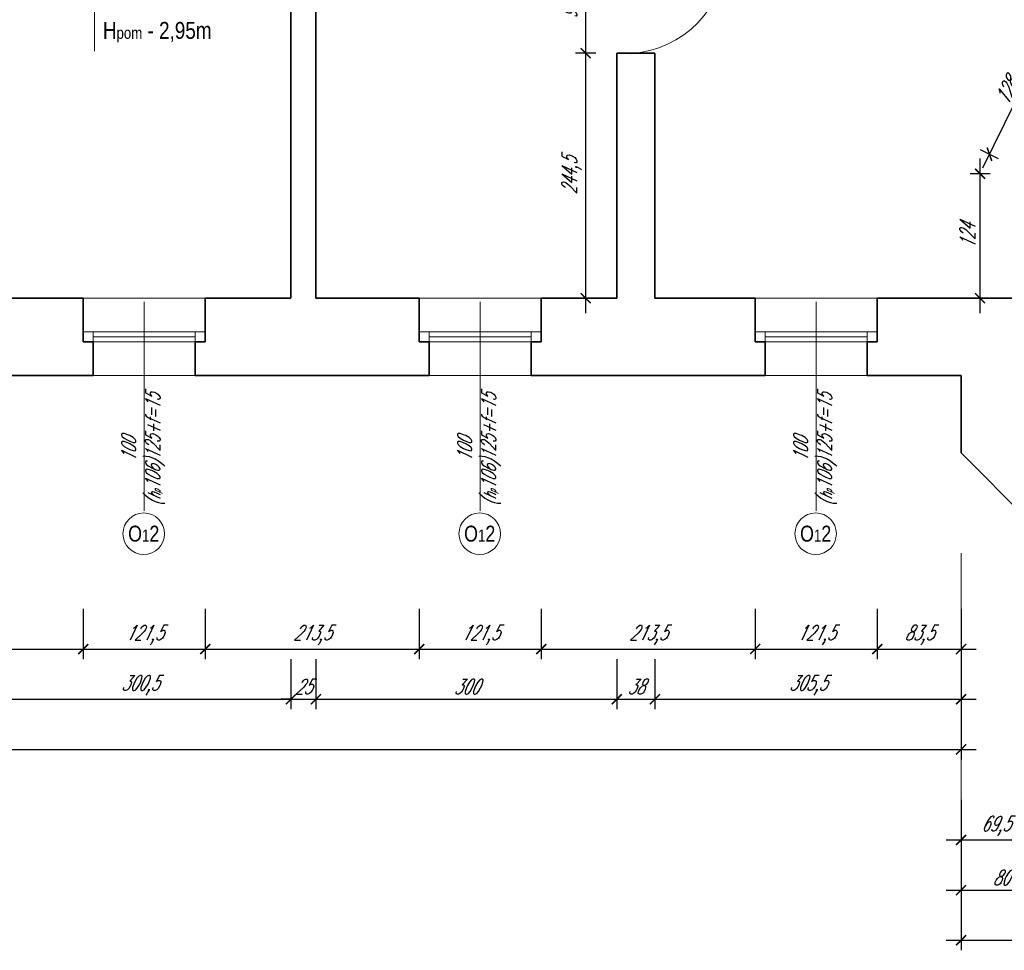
# Model space of a CAD drawing. Header units: millimetres. Extents: x 402 to 79005, y -7782 to 89952.
# Tile 202 of 256: x 23222 to 24204, y 35200 to 36128. Entities that reach past the tile are written whole.
import ezdxf

# ---------------------------------------------------------------- set-up
doc = ezdxf.new("R2010")
doc.units = ezdxf.units.MM
doc.header["$LTSCALE"] = 10
doc.layers.get('0').update_dxf_attribs({"lineweight": 0})
doc.layers.get('Defpoints').update_dxf_attribs({"color": 253})
for name, color, linetype, lineweight in [('01 parter - ściany', 253, 'Continuous', 35), ('03-01_okna', 253, 'Continuous', 15), ('03_drzwi', 253, 'Continuous', 15), ('04-1_widok', 253, 'Continuous', 5), ('05-01_wymiary', 253, 'Continuous', 5), ('05-03_opis', 253, 'Continuous', 5)]:
    doc.layers.add(name, color=color, linetype=linetype, lineweight=lineweight)
doc.styles.add('ariel', font='ARIAL.TTF', dxfattribs={"width": 0.8})
doc.styles.add('ariel_wym', font='simplex.shx', dxfattribs={"width": 0.65, "oblique": 25})
doc.dimstyles.new('ariel 50', dxfattribs={"dimtxt": 15, "dimasz": 10, "dimexe": 10, "dimexo": 0, "dimgap": 5, "dimtad": 1, "dimdec": 1, "dimrnd": 0.5, "dimtxsty": 'ariel_wym', "dimblk": 'ARCHTICK', "dimcen": 2.5, "dimdle": 15, "dimazin": 0, "dimtfac": 1, "dimtdec": 1, "dimtix": 1, "dimtmove": 0, "dimatfit": 3, "dimldrblk": 'DOT', "dimfxl": 0, "dimarcsym": 0})
doc.dimstyles.new('ariel 50 wnętrze', dxfattribs={"dimtxt": 15, "dimasz": 10, "dimexe": 10, "dimexo": 0, "dimgap": 5, "dimtad": 1, "dimdec": 1, "dimrnd": 0.5, "dimtxsty": 'ariel_wym', "dimblk": 'ARCHTICK', "dimcen": 2.5, "dimdle": 15, "dimazin": 0, "dimtfac": 1, "dimtdec": 1, "dimtix": 1, "dimtmove": 0, "dimatfit": 3, "dimldrblk": 'DOT', "dimfxl": 0, "dimarcsym": 0})

# ---------------------------------------------------------------- blocks, each defined once
blk = doc.blocks.new('_ArchTick')
at = {"color": 0, "linetype": 'ByBlock', "const_width": 0.15}
blk.add_lwpolyline([(-0.5, -0.5), (0.5, 0.5)], dxfattribs=at)
blk = doc.blocks.new('*D927')
at = {"layer": '05-01_wymiary', "color": 0, "lineweight": -2}
for p, q in [((23072.24, 35540.3), (23072.24, 35490.3)), ((23285.54, 35540.3), (23285.54, 35490.3)), ((23057.24, 35500.3), (23300.54, 35500.3))]:
    blk.add_line(p, q, dxfattribs=at)
at = {"layer": 'Defpoints', "color": 0}
for p in [(23072.24, 35850.05), (23285.54, 35850.05), (23285.54, 35500.3)]:
    blk.add_point(p, dxfattribs=at)
at = {"layer": '05-01_wymiary', "color": 0, "lineweight": -2, "xscale": 10, "yscale": 10, "zscale": 10, "rotation": 180}
blk.add_blockref('_ArchTick', (23072.24, 35500.3), dxfattribs=at)
at = {"layer": '05-01_wymiary', "color": 0, "lineweight": -2, "xscale": 10, "yscale": 10, "zscale": 10}
blk.add_blockref('_ArchTick', (23285.54, 35500.3), dxfattribs=at)
at = {"layer": '05-01_wymiary', "color": 0, "insert": (23178.89, 35514.23), "char_height": 15, "attachment_point": 5, "style": 'ariel_wym'}
blk.add_mtext('213,5', dxfattribs=at)
blk = doc.blocks.new('_Dot')
at = {"color": 0, "linetype": 'ByBlock', "lineweight": -2}
blk.add_line((-0.5, 0), (-1, 0), dxfattribs=at)
at = {"color": 0, "linetype": 'ByBlock', "const_width": 0.5}
blk.add_lwpolyline([(-0.25, 0, 1), (0.25, 0, 1)], format="xyb", close=True, dxfattribs=at)
blk = doc.blocks.new('*D928')
at = {"layer": '05-01_wymiary', "color": 0, "lineweight": -2}
for p, q in [((23285.54, 35540.3), (23285.54, 35490.3)), ((23407.24, 35540.3), (23407.24, 35490.3)), ((23270.54, 35500.3), (23422.24, 35500.3))]:
    blk.add_line(p, q, dxfattribs=at)
at = {"layer": 'Defpoints', "color": 0}
for p in [(23285.54, 35850.05), (23407.24, 35850.05), (23407.24, 35500.3)]:
    blk.add_point(p, dxfattribs=at)
at = {"layer": '05-01_wymiary', "color": 0, "lineweight": -2, "xscale": 10, "yscale": 10, "zscale": 10, "rotation": 180}
blk.add_blockref('_ArchTick', (23285.54, 35500.3), dxfattribs=at)
at = {"layer": '05-01_wymiary', "color": 0, "lineweight": -2, "xscale": 10, "yscale": 10, "zscale": 10}
blk.add_blockref('_ArchTick', (23407.24, 35500.3), dxfattribs=at)
at = {"layer": '05-01_wymiary', "color": 0, "insert": (23346.39, 35514.23), "char_height": 15, "attachment_point": 5, "style": 'ariel_wym'}
blk.add_mtext('121,5', dxfattribs=at)
blk = doc.blocks.new('*D929')
at = {"layer": '05-01_wymiary', "color": 0, "lineweight": -2}
for p, q in [((23407.24, 35540.3), (23407.24, 35490.3)), ((23620.54, 35540.3), (23620.54, 35490.3)), ((23392.24, 35500.3), (23635.54, 35500.3))]:
    blk.add_line(p, q, dxfattribs=at)
at = {"layer": 'Defpoints', "color": 0}
for p in [(23407.24, 35850.05), (23620.54, 35850.05), (23620.54, 35500.3)]:
    blk.add_point(p, dxfattribs=at)
at = {"layer": '05-01_wymiary', "color": 0, "lineweight": -2, "xscale": 10, "yscale": 10, "zscale": 10, "rotation": 180}
blk.add_blockref('_ArchTick', (23407.24, 35500.3), dxfattribs=at)
at = {"layer": '05-01_wymiary', "color": 0, "lineweight": -2, "xscale": 10, "yscale": 10, "zscale": 10}
blk.add_blockref('_ArchTick', (23620.54, 35500.3), dxfattribs=at)
at = {"layer": '05-01_wymiary', "color": 0, "insert": (23513.89, 35514.23), "char_height": 15, "attachment_point": 5, "style": 'ariel_wym'}
blk.add_mtext('213,5', dxfattribs=at)
blk = doc.blocks.new('*D930')
at = {"layer": '05-01_wymiary', "color": 0, "lineweight": -2}
for p, q in [((23620.54, 35540.3), (23620.54, 35490.3)), ((23742.26, 35540.3), (23742.26, 35490.3)), ((23605.54, 35500.3), (23757.26, 35500.3))]:
    blk.add_line(p, q, dxfattribs=at)
at = {"layer": 'Defpoints', "color": 0}
for p in [(23620.54, 35850.05), (23742.26, 35850.02), (23742.26, 35500.3)]:
    blk.add_point(p, dxfattribs=at)
at = {"layer": '05-01_wymiary', "color": 0, "lineweight": -2, "xscale": 10, "yscale": 10, "zscale": 10, "rotation": 180}
blk.add_blockref('_ArchTick', (23620.54, 35500.3), dxfattribs=at)
at = {"layer": '05-01_wymiary', "color": 0, "lineweight": -2, "xscale": 10, "yscale": 10, "zscale": 10}
blk.add_blockref('_ArchTick', (23742.26, 35500.3), dxfattribs=at)
at = {"layer": '05-01_wymiary', "color": 0, "insert": (23681.4, 35514.23), "char_height": 15, "attachment_point": 5, "style": 'ariel_wym'}
blk.add_mtext('121,5', dxfattribs=at)
blk = doc.blocks.new('*D931')
at = {"layer": '05-01_wymiary', "color": 0, "lineweight": -2}
for p, q in [((23742.26, 35540.3), (23742.26, 35490.3)), ((23955.54, 35540.3), (23955.54, 35490.3)), ((23727.26, 35500.3), (23970.54, 35500.3))]:
    blk.add_line(p, q, dxfattribs=at)
at = {"layer": 'Defpoints', "color": 0}
for p in [(23742.26, 35850.02), (23955.54, 35850.05), (23955.54, 35500.3)]:
    blk.add_point(p, dxfattribs=at)
at = {"layer": '05-01_wymiary', "color": 0, "lineweight": -2, "xscale": 10, "yscale": 10, "zscale": 10, "rotation": 180}
blk.add_blockref('_ArchTick', (23742.26, 35500.3), dxfattribs=at)
at = {"layer": '05-01_wymiary', "color": 0, "lineweight": -2, "xscale": 10, "yscale": 10, "zscale": 10}
blk.add_blockref('_ArchTick', (23955.54, 35500.3), dxfattribs=at)
at = {"layer": '05-01_wymiary', "color": 0, "insert": (23848.9, 35514.23), "char_height": 15, "attachment_point": 5, "style": 'ariel_wym'}
blk.add_mtext('213,5', dxfattribs=at)
blk = doc.blocks.new('*D932')
at = {"layer": '05-01_wymiary', "color": 0, "lineweight": -2}
for p, q in [((23955.54, 35540.3), (23955.54, 35490.3)), ((24077.22, 35540.3), (24077.22, 35490.3)), ((23940.54, 35500.3), (24092.22, 35500.3))]:
    blk.add_line(p, q, dxfattribs=at)
at = {"layer": 'Defpoints', "color": 0}
for p in [(23955.54, 35850.05), (24077.22, 35850.03), (24077.22, 35500.3)]:
    blk.add_point(p, dxfattribs=at)
at = {"layer": '05-01_wymiary', "color": 0, "lineweight": -2, "xscale": 10, "yscale": 10, "zscale": 10, "rotation": 180}
blk.add_blockref('_ArchTick', (23955.54, 35500.3), dxfattribs=at)
at = {"layer": '05-01_wymiary', "color": 0, "lineweight": -2, "xscale": 10, "yscale": 10, "zscale": 10}
blk.add_blockref('_ArchTick', (24077.22, 35500.3), dxfattribs=at)
at = {"layer": '05-01_wymiary', "color": 0, "insert": (24016.38, 35514.23), "char_height": 15, "attachment_point": 5, "style": 'ariel_wym'}
blk.add_mtext('121,5', dxfattribs=at)
blk = doc.blocks.new('*D933')
at = {"layer": '05-01_wymiary', "color": 0, "lineweight": -2}
for p, q in [((24077.22, 35540.3), (24077.22, 35490.3)), ((24160.83, 35540.3), (24160.83, 35490.3)), ((24062.22, 35500.3), (24175.83, 35500.3))]:
    blk.add_line(p, q, dxfattribs=at)
at = {"layer": 'Defpoints', "color": 0}
for p in [(24077.22, 35850.03), (24160.83, 35696.05), (24160.83, 35500.3)]:
    blk.add_point(p, dxfattribs=at)
at = {"layer": '05-01_wymiary', "color": 0, "lineweight": -2, "xscale": 10, "yscale": 10, "zscale": 10, "rotation": 180}
blk.add_blockref('_ArchTick', (24077.22, 35500.3), dxfattribs=at)
at = {"layer": '05-01_wymiary', "color": 0, "lineweight": -2, "xscale": 10, "yscale": 10, "zscale": 10}
blk.add_blockref('_ArchTick', (24160.83, 35500.3), dxfattribs=at)
at = {"layer": '05-01_wymiary', "color": 0, "insert": (24119.03, 35514.23), "char_height": 15, "attachment_point": 5, "style": 'ariel_wym'}
blk.add_mtext('83,5', dxfattribs=at)
blk = doc.blocks.new('*D934')
at = {"layer": '05-01_wymiary', "color": 0, "lineweight": -2}
for p, q in [((24160.83, 35350), (24160.83, 35300)), ((24230.21, 35350), (24230.21, 35300)), ((24145.83, 35310), (24245.21, 35310))]:
    blk.add_line(p, q, dxfattribs=at)
at = {"layer": 'Defpoints', "color": 0}
for p in [(24160.83, 35610.83), (24230.21, 35540.83), (24230.21, 35310)]:
    blk.add_point(p, dxfattribs=at)
at = {"layer": '05-01_wymiary', "color": 0, "lineweight": -2, "xscale": 10, "yscale": 10, "zscale": 10, "rotation": 180}
blk.add_blockref('_ArchTick', (24160.83, 35310), dxfattribs=at)
at = {"layer": '05-01_wymiary', "color": 0, "lineweight": -2, "xscale": 10, "yscale": 10, "zscale": 10}
blk.add_blockref('_ArchTick', (24230.21, 35310), dxfattribs=at)
at = {"layer": '05-01_wymiary', "color": 0, "insert": (24195.52, 35323.93), "char_height": 15, "attachment_point": 5, "style": 'ariel_wym'}
blk.add_mtext('69,5', dxfattribs=at)
blk = doc.blocks.new('*D963')
at = {"layer": '05-01_wymiary', "color": 0, "lineweight": -2}
for p, q in [((23191.83, 35490.3), (23191.83, 35440.3)), ((23492.55, 35490.3), (23492.55, 35440.3)), ((23176.83, 35450.3), (23507.55, 35450.3))]:
    blk.add_line(p, q, dxfattribs=at)
at = {"layer": 'Defpoints', "color": 0}
for p in [(23191.83, 35850.05), (23492.55, 35850.05), (23492.55, 35450.3)]:
    blk.add_point(p, dxfattribs=at)
at = {"layer": '05-01_wymiary', "color": 0, "lineweight": -2, "xscale": 10, "yscale": 10, "zscale": 10, "rotation": 180}
blk.add_blockref('_ArchTick', (23191.83, 35450.3), dxfattribs=at)
at = {"layer": '05-01_wymiary', "color": 0, "lineweight": -2, "xscale": 10, "yscale": 10, "zscale": 10}
blk.add_blockref('_ArchTick', (23492.55, 35450.3), dxfattribs=at)
at = {"layer": '05-01_wymiary', "color": 0, "insert": (23342.19, 35464.23), "char_height": 15, "attachment_point": 5, "style": 'ariel_wym'}
blk.add_mtext('300,5', dxfattribs=at)
blk = doc.blocks.new('*D8')
at = {"layer": '05-01_wymiary', "color": 0, "lineweight": -2}
for p, q in [((23492.55, 35490.3), (23492.55, 35440.3)), ((23517.55, 35490.3), (23517.55, 35440.3)), ((23492.55, 35450.3), (23482.55, 35450.3)), ((23492.55, 35450.3), (23517.55, 35450.3)), ((23517.55, 35450.3), (23527.55, 35450.3))]:
    blk.add_line(p, q, dxfattribs=at)
at = {"layer": 'Defpoints', "color": 0}
for p in [(23492.55, 35850.05), (23517.55, 35850.05), (23517.55, 35450.3)]:
    blk.add_point(p, dxfattribs=at)
at = {"layer": '05-01_wymiary', "color": 0, "lineweight": -2, "xscale": 10, "yscale": 10, "zscale": 10}
blk.add_blockref('_ArchTick', (23492.55, 35450.3), dxfattribs=at)
at = {"layer": '05-01_wymiary', "color": 0, "lineweight": -2, "xscale": 10, "yscale": 10, "zscale": 10, "rotation": 180}
blk.add_blockref('_ArchTick', (23517.55, 35450.3), dxfattribs=at)
at = {"layer": '05-01_wymiary', "color": 0, "insert": (23505.05, 35462.8), "char_height": 15, "attachment_point": 5, "style": 'ariel_wym'}
blk.add_mtext('25', dxfattribs=at)
blk = doc.blocks.new('*D9')
at = {"layer": '05-01_wymiary', "color": 0, "lineweight": -2}
for p, q in [((23517.55, 35490.3), (23517.55, 35440.3)), ((23817.55, 35490.3), (23817.55, 35440.3)), ((23502.55, 35450.3), (23832.55, 35450.3))]:
    blk.add_line(p, q, dxfattribs=at)
at = {"layer": 'Defpoints', "color": 0}
for p in [(23517.55, 35850.05), (23817.55, 35850.05), (23817.55, 35450.3)]:
    blk.add_point(p, dxfattribs=at)
at = {"layer": '05-01_wymiary', "color": 0, "lineweight": -2, "xscale": 10, "yscale": 10, "zscale": 10, "rotation": 180}
blk.add_blockref('_ArchTick', (23517.55, 35450.3), dxfattribs=at)
at = {"layer": '05-01_wymiary', "color": 0, "lineweight": -2, "xscale": 10, "yscale": 10, "zscale": 10}
blk.add_blockref('_ArchTick', (23817.55, 35450.3), dxfattribs=at)
at = {"layer": '05-01_wymiary', "color": 0, "insert": (23667.55, 35462.8), "char_height": 15, "attachment_point": 5, "style": 'ariel_wym'}
blk.add_mtext('300', dxfattribs=at)
blk = doc.blocks.new('*D10')
at = {"layer": '05-01_wymiary', "color": 0, "lineweight": -2}
for p, q in [((23817.55, 35490.3), (23817.55, 35440.3)), ((23855.55, 35490.3), (23855.55, 35440.3)), ((23802.55, 35450.3), (23870.55, 35450.3))]:
    blk.add_line(p, q, dxfattribs=at)
at = {"layer": 'Defpoints', "color": 0}
for p in [(23817.55, 35850.05), (23855.55, 35850.05), (23855.55, 35450.3)]:
    blk.add_point(p, dxfattribs=at)
at = {"layer": '05-01_wymiary', "color": 0, "lineweight": -2, "xscale": 10, "yscale": 10, "zscale": 10, "rotation": 180}
blk.add_blockref('_ArchTick', (23817.55, 35450.3), dxfattribs=at)
at = {"layer": '05-01_wymiary', "color": 0, "lineweight": -2, "xscale": 10, "yscale": 10, "zscale": 10}
blk.add_blockref('_ArchTick', (23855.55, 35450.3), dxfattribs=at)
at = {"layer": '05-01_wymiary', "color": 0, "insert": (23836.55, 35462.8), "char_height": 15, "attachment_point": 5, "style": 'ariel_wym'}
blk.add_mtext('38', dxfattribs=at)
blk = doc.blocks.new('*D11')
at = {"layer": '05-01_wymiary', "color": 0, "lineweight": -2}
for p, q in [((23855.55, 35490.3), (23855.55, 35440.3)), ((24160.83, 35490.3), (24160.83, 35440.3)), ((23840.55, 35450.3), (24175.83, 35450.3))]:
    blk.add_line(p, q, dxfattribs=at)
at = {"layer": 'Defpoints', "color": 0}
for p in [(23855.55, 35850.05), (24160.83, 35773.05), (24160.83, 35450.3)]:
    blk.add_point(p, dxfattribs=at)
at = {"layer": '05-01_wymiary', "color": 0, "lineweight": -2, "xscale": 10, "yscale": 10, "zscale": 10, "rotation": 180}
blk.add_blockref('_ArchTick', (23855.55, 35450.3), dxfattribs=at)
at = {"layer": '05-01_wymiary', "color": 0, "lineweight": -2, "xscale": 10, "yscale": 10, "zscale": 10}
blk.add_blockref('_ArchTick', (24160.83, 35450.3), dxfattribs=at)
at = {"layer": '05-01_wymiary', "color": 0, "insert": (24008.19, 35464.23), "char_height": 15, "attachment_point": 5, "style": 'ariel_wym'}
blk.add_mtext('305,5', dxfattribs=at)
blk = doc.blocks.new('*D12')
at = {"layer": '05-01_wymiary', "color": 0, "lineweight": -2}
for p, q in [((22107.33, 35440.3), (22107.33, 35390.3)), ((24160.83, 35440.3), (24160.83, 35390.3)), ((22092.33, 35400.3), (24175.83, 35400.3))]:
    blk.add_line(p, q, dxfattribs=at)
at = {"layer": 'Defpoints', "color": 0}
for p in [(22107.33, 35845.12), (24160.83, 35696.05), (24160.83, 35400.3)]:
    blk.add_point(p, dxfattribs=at)
at = {"layer": '05-01_wymiary', "color": 0, "lineweight": -2, "xscale": 10, "yscale": 10, "zscale": 10, "rotation": 180}
blk.add_blockref('_ArchTick', (22107.33, 35400.3), dxfattribs=at)
at = {"layer": '05-01_wymiary', "color": 0, "lineweight": -2, "xscale": 10, "yscale": 10, "zscale": 10}
blk.add_blockref('_ArchTick', (24160.83, 35400.3), dxfattribs=at)
at = {"layer": '05-01_wymiary', "color": 0, "insert": (23134.08, 35414.23), "char_height": 15, "attachment_point": 5, "style": 'ariel_wym'}
blk.add_mtext('2053,5', dxfattribs=at)
blk = doc.blocks.new('*D13')
at = {"layer": '05-01_wymiary', "color": 0, "lineweight": -2}
for p, q in [((24160.83, 35300), (24160.83, 35250)), ((24240.63, 35300), (24240.63, 35250)), ((24145.83, 35260), (24255.63, 35260))]:
    blk.add_line(p, q, dxfattribs=at)
at = {"layer": 'Defpoints', "color": 0}
for p in [(24240.63, 35841.77), (24160.83, 35696.05), (24240.63, 35260)]:
    blk.add_point(p, dxfattribs=at)
at = {"layer": '05-01_wymiary', "color": 0, "lineweight": -2, "xscale": 10, "yscale": 10, "zscale": 10, "rotation": 180}
blk.add_blockref('_ArchTick', (24160.83, 35260), dxfattribs=at)
at = {"layer": '05-01_wymiary', "color": 0, "lineweight": -2, "xscale": 10, "yscale": 10, "zscale": 10}
blk.add_blockref('_ArchTick', (24240.63, 35260), dxfattribs=at)
at = {"layer": '05-01_wymiary', "color": 0, "insert": (24200.73, 35272.5), "char_height": 15, "attachment_point": 5, "style": 'ariel_wym'}
blk.add_mtext('80', dxfattribs=at)
blk = doc.blocks.new('*D20')
at = {"layer": '05-01_wymiary', "color": 0, "lineweight": -2}
for p, q in [((24160.83, 35250), (24160.83, 35200)), ((25688.83, 35250), (25688.83, 35200)), ((24145.83, 35210), (25703.83, 35210))]:
    blk.add_line(p, q, dxfattribs=at)
at = {"layer": 'Defpoints', "color": 0}
for p in [(24160.83, 35696.05), (25688.83, 35696.05), (25688.83, 35210)]:
    blk.add_point(p, dxfattribs=at)
at = {"layer": '05-01_wymiary', "color": 0, "lineweight": -2, "xscale": 10, "yscale": 10, "zscale": 10, "rotation": 180}
blk.add_blockref('_ArchTick', (24160.83, 35210), dxfattribs=at)
at = {"layer": '05-01_wymiary', "color": 0, "lineweight": -2, "xscale": 10, "yscale": 10, "zscale": 10}
blk.add_blockref('_ArchTick', (25688.83, 35210), dxfattribs=at)
at = {"layer": '05-01_wymiary', "color": 0, "insert": (24924.83, 35222.5), "char_height": 15, "attachment_point": 5, "style": 'ariel_wym'}
blk.add_mtext('1528', dxfattribs=at)
blk = doc.blocks.new('*D396')
at = {"layer": '05-01_wymiary', "color": 0, "lineweight": -2}
for p, q in [((24182.59, 35980.08), (24251.99, 36121.78)), ((24254.38, 36103.91), (24236.42, 36112.71)), ((24198.17, 35989.15), (24180.21, 35997.95))]:
    blk.add_line(p, q, dxfattribs=at)
at = {"layer": 'Defpoints', "color": 0}
for p in [(24245.4, 36108.31), (24284.83, 36089), (24228.63, 35974.23)]:
    blk.add_point(p, dxfattribs=at)
at = {"layer": '05-01_wymiary', "color": 0, "lineweight": -2, "xscale": 10, "yscale": 10, "zscale": 10}
for p, rotation in [((24245.4, 36108.31), 63.90549656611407), ((24189.19, 35993.55), 243.9054965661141)]:
    blk.add_blockref('_ArchTick', p, dxfattribs=dict(at, rotation=rotation))
at = {"layer": '05-01_wymiary', "color": 0, "insert": (24206.07, 36056.43), "char_height": 15, "attachment_point": 5, "rotation": 63.9055, "style": 'ariel_wym'}
blk.add_mtext('128', dxfattribs=at)
blk = doc.blocks.new('*D397')
at = {"layer": '05-01_wymiary', "color": 0, "lineweight": -2}
for p, q in [((24179.77, 35835.05), (24179.77, 35989.23)), ((24189.77, 35974.23), (24169.77, 35974.23)), ((24189.77, 35850.05), (24169.77, 35850.05))]:
    blk.add_line(p, q, dxfattribs=at)
at = {"layer": 'Defpoints', "color": 0}
for p in [(24179.77, 35974.23), (24228.63, 35974.23), (24228.63, 35850.05)]:
    blk.add_point(p, dxfattribs=at)
at = {"layer": '05-01_wymiary', "color": 0, "lineweight": -2, "xscale": 10, "yscale": 10, "zscale": 10}
for p, rotation in [((24179.77, 35974.23), 90), ((24179.77, 35850.05), 270)]:
    blk.add_blockref('_ArchTick', p, dxfattribs=dict(at, rotation=rotation))
at = {"layer": '05-01_wymiary', "color": 0, "insert": (24167.27, 35912.14), "char_height": 15, "attachment_point": 5, "rotation": 90, "style": 'ariel_wym'}
blk.add_mtext('124', dxfattribs=at)
blk = doc.blocks.new('*D398')
at = {"layer": '05-01_wymiary', "color": 0, "lineweight": -2}
for p, q in [((23786.55, 35835.05), (23786.55, 36109.34)), ((23796.55, 36094.34), (23776.55, 36094.34)), ((23796.55, 35850.05), (23776.55, 35850.05))]:
    blk.add_line(p, q, dxfattribs=at)
at = {"layer": 'Defpoints', "color": 0}
for p in [(23786.55, 36094.34), (23817.55, 36094.34), (23817.55, 35850.05)]:
    blk.add_point(p, dxfattribs=at)
at = {"layer": '05-01_wymiary', "color": 0, "lineweight": -2, "xscale": 10, "yscale": 10, "zscale": 10}
for p, rotation in [((23786.55, 36094.34), 90), ((23786.55, 35850.05), 270)]:
    blk.add_blockref('_ArchTick', p, dxfattribs=dict(at, rotation=rotation))
at = {"layer": '05-01_wymiary', "color": 0, "insert": (23772.62, 35972.19), "char_height": 15, "attachment_point": 5, "rotation": 90, "style": 'ariel_wym'}
blk.add_mtext('244,5', dxfattribs=at)
blk = doc.blocks.new('*D399')
at = {"layer": '05-01_wymiary', "color": 0, "lineweight": -2}
for p, q in [((23786.55, 36079.34), (23786.55, 36207.65)), ((23796.55, 36192.65), (23776.55, 36192.65)), ((23796.55, 36094.34), (23776.55, 36094.34))]:
    blk.add_line(p, q, dxfattribs=at)
at = {"layer": 'Defpoints', "color": 0}
for p in [(23786.55, 36192.65), (23817.55, 36192.65), (23817.55, 36094.34)]:
    blk.add_point(p, dxfattribs=at)
at = {"layer": '05-01_wymiary', "color": 0, "lineweight": -2, "xscale": 10, "yscale": 10, "zscale": 10}
for p, rotation in [((23786.55, 36192.65), 90), ((23786.55, 36094.34), 270)]:
    blk.add_blockref('_ArchTick', p, dxfattribs=dict(at, rotation=rotation))
at = {"layer": '05-01_wymiary', "color": 0, "insert": (23772.62, 36143.49), "char_height": 15, "attachment_point": 5, "rotation": 90, "style": 'ariel_wym'}
blk.add_mtext('98,5', dxfattribs=at)

msp = doc.modelspace()

# ---------------------------------------------------------------- linework, layer by layer
at = {"layer": '01 parter - ściany'}
for p, q in [((23492.55, 35850.05), (23492.55, 36408.98)), ((23517.55, 36408.98), (23517.55, 35850.05)), ((23817.55, 35850.05), (23817.55, 36094.34)), ((23817.55, 36094.34), (23855.55, 36094.34)), ((23855.55, 36094.34), (23855.55, 35850.05)), ((23285.54, 35850.05), (23191.83, 35850.05)), ((23285.54, 35850.05), (23285.54, 35806.56)), ((23492.55, 35850.05), (23407.24, 35850.05)), ((23407.24, 35850.05), (23407.24, 35806.63)), ((23620.54, 35850.05), (23517.55, 35850.05)), ((23620.54, 35850.05), (23620.54, 35806.56)), ((23817.55, 35850.05), (23742.24, 35850.05)), ((23742.24, 35850.05), (23742.24, 35806.63)), ((23955.54, 35850.05), (23855.55, 35850.05)), ((23955.54, 35850.05), (23955.54, 35806.56)), ((24228.63, 35850.05), (24077.24, 35850.05)), ((24077.24, 35850.05), (24077.24, 35806.63)), ((23295.51, 35806.56), (23285.54, 35806.56)), ((23295.51, 35773.05), (23295.51, 35806.56)), ((23397.24, 35773.05), (23397.24, 35806.58)), ((23407.21, 35806.58), (23397.24, 35806.58)), ((23630.51, 35806.56), (23620.54, 35806.56)), ((23630.51, 35773.05), (23630.51, 35806.56)), ((23732.24, 35773.05), (23732.24, 35806.58)), ((23742.21, 35806.58), (23732.24, 35806.58)), ((23965.51, 35806.56), (23955.54, 35806.56)), ((23965.51, 35773.05), (23965.51, 35806.56)), ((24067.24, 35773.05), (24067.24, 35806.58)), ((24077.21, 35806.58), (24067.24, 35806.58)), ((23295.51, 35773.05), (23062.24, 35773.05)), ((23630.51, 35773.05), (23397.24, 35773.05)), ((23965.51, 35773.05), (23732.24, 35773.05)), ((24160.83, 35773.05), (24067.24, 35773.05)), ((24160.83, 35696.05), (24160.83, 35773.05)), ((24230.21, 35626.05), (24160.83, 35696.05))]:
    msp.add_line(p, q, dxfattribs=at)
at = {"layer": '03-01_okna', "linetype": 'Continuous', "lineweight": 0}
for p, q in [((23407.24, 35816.58), (23285.54, 35816.56)), ((23295.51, 35806.56), (23295.51, 35816.56)), ((23397.24, 35806.58), (23397.24, 35816.58)), ((23742.24, 35816.58), (23620.54, 35816.56)), ((23630.51, 35806.56), (23630.51, 35816.56)), ((23732.24, 35806.58), (23732.24, 35816.58)), ((24077.24, 35816.58), (23955.54, 35816.56)), ((23965.51, 35806.56), (23965.51, 35816.56)), ((24067.24, 35806.58), (24067.24, 35816.58)), ((23397.24, 35811.58), (23295.51, 35811.56)), ((23397.24, 35806.58), (23295.51, 35806.56)), ((23732.24, 35811.58), (23630.51, 35811.56)), ((23732.24, 35806.58), (23630.51, 35806.56)), ((24067.24, 35811.58), (23965.51, 35811.56)), ((24067.24, 35806.58), (23965.51, 35806.56)), ((23295.51, 35773.05), (23397.24, 35773.05)), ((23630.51, 35773.05), (23732.24, 35773.05)), ((23965.51, 35773.05), (24067.24, 35773.05))]:
    msp.add_line(p, q, dxfattribs=at)
at = {"layer": '03_drzwi'}
msp.add_arc((23824.94, 36196.07), 102.39, 273.50272, 358.08582, dxfattribs=at)
at = {"layer": '04-1_widok'}
for p, q in [((23285.54, 35850.05), (23407.24, 35850.05)), ((23620.54, 35850.05), (23742.26, 35850.02)), ((23955.54, 35850.05), (24077.22, 35850.03))]:
    msp.add_line(p, q, dxfattribs=at)
at = {"layer": '05-01_wymiary'}
msp.add_line((24160.83, 35200), (24160.83, 35596.05), dxfattribs=at)
at = {"layer": '05-03_opis'}
msp.add_line((23296.65, 36248.18), (23296.65, 36096.37), dxfattribs=at)
at = {"layer": '05-03_opis', "lineweight": 0}
for p, q in [((23346.37, 35846.38), (23346.37, 35637.98)), ((23681.37, 35846.38), (23681.37, 35637.98)), ((24016.37, 35846.38), (24016.37, 35637.98))]:
    msp.add_line(p, q, dxfattribs=at)
for centre in [(23345.87, 35615.29), (23680.87, 35615.29), (24015.87, 35615.29)]:
    msp.add_circle(centre, 20.69, dxfattribs=at)

# ---------------------------------------------------------------- texts
at = {"layer": '05-03_opis', "insert": (23299.87, 36115.3), "char_height": 16.8648, "width": 232.4081, "attachment_point": 4, "style": 'ariel'}
msp.add_mtext('{\\fArial|b0|i0|c238|p34; H\\H0.7x;pom\\H1.429x; - 2,95m}', dxfattribs=at)
at = {"layer": '05-03_opis', "lineweight": 0, "char_height": 14.4, "width": 62.6613, "attachment_point": 5, "rotation": 90, "style": 'ariel_wym'}
for insert in [(23345.3, 35699.35), (23680.3, 35699.35), (24015.3, 35699.35)]:
    msp.add_mtext('100\\P({\\H0.8333x;h\\H0.6x;p}106)125+f=15', dxfattribs=dict(at, insert=insert))
at = {"layer": '05-03_opis', "lineweight": 0, "char_height": 15.84, "width": 75.1935, "attachment_point": 5, "style": 'ariel'}
for insert in [(23345.87, 35615.29), (23680.87, 35615.29), (24015.87, 35615.29)]:
    msp.add_mtext('O{\\H0.7576x;1}2', dxfattribs=dict(at, insert=insert))

# ---------------------------------------------------------------- dimensions: what is measured, and where the dimension line sits
at = {"layer": '05-01_wymiary'}
dim = msp.add_linear_dim(base=(23786.55, 36192.65), p1=(23817.55, 36094.34), p2=(23817.55, 36192.65), angle=90, dimstyle='ariel 50 wnętrze', override={"dimtmove": 1}, dxfattribs=at)
dim.commit()
dim.dimension.update_dxf_attribs({"geometry": '*D399', "text_midpoint": (23772.62, 36143.49)})
dim = msp.add_aligned_dim(p1=(24228.63, 35974.23), p2=(24284.83, 36089), distance=43.91, dimstyle='ariel 50 wnętrze', dxfattribs=at)
dim.commit()
dim.dimension.update_dxf_attribs({"geometry": '*D396', "text_midpoint": (24206.07, 36056.43)})
for base, p1, p2, picture, middle in [((23786.55, 36094.34), (23817.55, 35850.05), (23817.55, 36094.34), '*D398', (23772.62, 35972.19)), ((24179.77, 35974.23), (24228.63, 35850.05), (24228.63, 35974.23), '*D397', (24167.27, 35912.14))]:
    dim = msp.add_linear_dim(base=base, p1=p1, p2=p2, angle=90, dimstyle='ariel 50 wnętrze', dxfattribs=at)
    dim.commit()
    dim.dimension.update_dxf_attribs({"geometry": picture, "text_midpoint": middle})
for base, p1, p2, picture, middle in [((24160.83, 35400.3), (22107.33, 35845.12), (24160.83, 35696.05), '*D12', (23134.08, 35414.23)), ((24240.63, 35260), (24160.83, 35696.05), (24240.63, 35841.77), '*D13', (24200.73, 35272.5)), ((25688.83, 35210), (24160.83, 35696.05), (25688.83, 35696.05), '*D20', (24924.83, 35222.5)), ((24230.21, 35310), (24160.83, 35610.83), (24230.21, 35540.83), '*D934', (24195.52, 35323.93))]:
    dim = msp.add_linear_dim(base=base, p1=p1, p2=p2, dimstyle='ariel 50', dxfattribs=at)
    dim.commit()
    dim.dimension.update_dxf_attribs({"geometry": picture, "text_midpoint": middle})
for base, p1, p2, picture, middle in [((23285.54, 35500.3), (23072.24, 35850.05), (23285.54, 35850.05), '*D927', (23178.89, 35514.23)), ((23492.55, 35450.3), (23191.83, 35850.05), (23492.55, 35850.05), '*D963', (23342.19, 35464.23)), ((23407.24, 35500.3), (23285.54, 35850.05), (23407.24, 35850.05), '*D928', (23346.39, 35514.23)), ((23620.54, 35500.3), (23407.24, 35850.05), (23620.54, 35850.05), '*D929', (23513.89, 35514.23)), ((23517.55, 35450.3), (23492.55, 35850.05), (23517.55, 35850.05), '*D8', (23505.05, 35462.8)), ((23817.55, 35450.3), (23517.55, 35850.05), (23817.55, 35850.05), '*D9', (23667.55, 35462.8)), ((23742.26, 35500.3), (23620.54, 35850.05), (23742.26, 35850.02), '*D930', (23681.4, 35514.23)), ((23955.54, 35500.3), (23742.26, 35850.02), (23955.54, 35850.05), '*D931', (23848.9, 35514.23)), ((23855.55, 35450.3), (23817.55, 35850.05), (23855.55, 35850.05), '*D10', (23836.55, 35462.8)), ((24160.83, 35450.3), (23855.55, 35850.05), (24160.83, 35773.05), '*D11', (24008.19, 35464.23)), ((24077.22, 35500.3), (23955.54, 35850.05), (24077.22, 35850.03), '*D932', (24016.38, 35514.23)), ((24160.83, 35500.3), (24077.22, 35850.03), (24160.83, 35696.05), '*D933', (24119.03, 35514.23))]:
    dim = msp.add_linear_dim(base=base, p1=p1, p2=p2, dimstyle='ariel 50', override={"dimtmove": 1}, dxfattribs=at)
    dim.commit()
    dim.dimension.update_dxf_attribs({"geometry": picture, "text_midpoint": middle})

doc.saveas('drawing.dxf')
